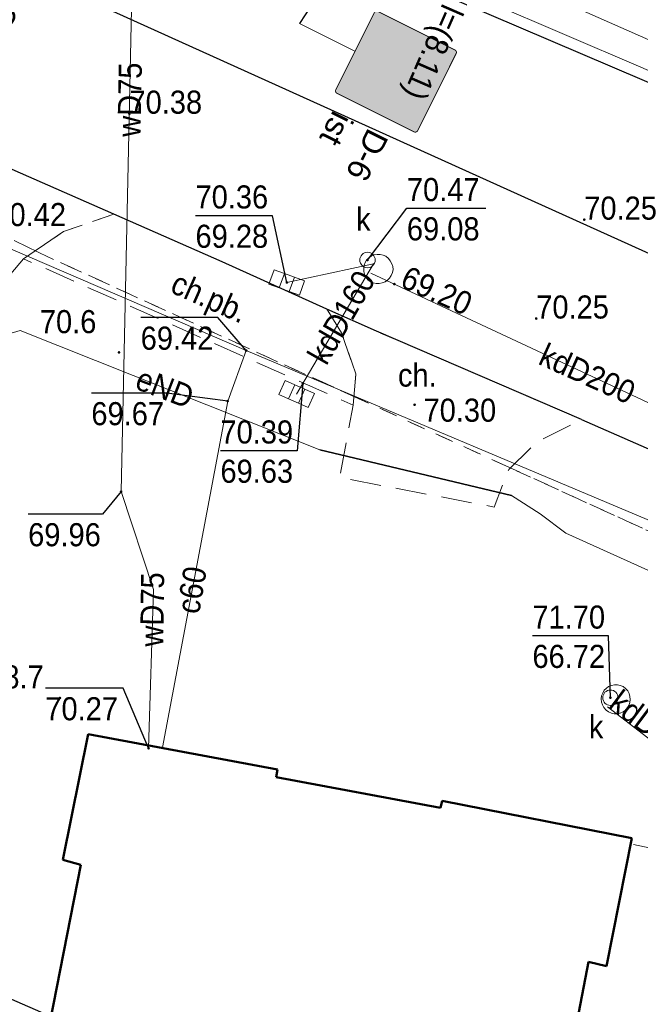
# Model space of a CAD drawing. Header units: feet. Extents: x 6524992 to 6539952, y 6047571 to 6067901.
# Tile 15 of 53: x 6531714 to 6531734, y 6048624 to 6048656. Entities that reach past the tile are written whole.
import ezdxf
from ezdxf.enums import TextEntityAlignment as Align

# ---------------------------------------------------------------- set-up
doc = ezdxf.new("R2010")
doc.units = ezdxf.units.FT
doc.header["$MEASUREMENT"] = 0
for name, pattern in [('1.5_0.5', [2, 1.5, -0.5]), ('218-500', [1, 0.5, -0.5]), ('mz1.0_0.5', [1.5, 1, -0.5])]:
    doc.linetypes.add(name, pattern=pattern)
doc.layers.get('0').update_dxf_attribs({"linetype": 'CONTINUOUS', "lineweight": 18})
for name, color, linetype, transparency in [('218-Granica użytku', 7, 'CONTINUOUS', 0.5), ('312-Budynek (powierzchnia)', 7, 'CONTINUOUS', 0.5), ('chodnik (powierzchnia)', 7, 'CONTINUOUS', 0.5), ('chodnik (powierzchnia)-Atr17', 7, 'CONTINUOUS', 0.5), ('jezdnia (powierzchnia)', 7, 'CONTINUOUS', 0.5), ('komora podziemna - przewód kanalizacyjny (powierzchnia)', 7, 'CONTINUOUS', 0.5), ('kratka ściekowa (punkt)', 7, 'CONTINUOUS', 0.5), ('krawężnik (linia)', 7, 'CONTINUOUS', 0.5), ('przewód ciepłowniczy (linia)', 7, 'CONTINUOUS', 0.5), ('przewód ciepłowniczy (linia)-Atr1', 7, 'CONTINUOUS', 0.5), ('przewód elektroenergetyczny (linia)', 7, 'CONTINUOUS', 0.5), ('przewód elektroenergetyczny (linia)-Atr1', 7, 'CONTINUOUS', 0.5), ('przewód kanalizacyjny (linia)', 7, 'CONTINUOUS', 0.5), ('przewód kanalizacyjny (linia)-Atr1', 7, 'CONTINUOUS', 0.5), ('przewód telekomunikacyjny (linia)', 7, 'CONTINUOUS', 0.5), ('przewód wodociągowy (linia)', 7, 'CONTINUOUS', 0.5), ('przewód wodociągowy (linia)-Atr1', 7, 'CONTINUOUS', 0.5), ('punkt o określonej wysokości (sieć ciepłownicza)', 7, 'CONTINUOUS', 0.5), ('punkt o określonej wysokości (sieć ciepłownicza)-Atr2', 7, 'CONTINUOUS', 0.5), ('punkt o określonej wysokości (sieć ciepłownicza)-Atr3', 7, 'CONTINUOUS', 0.5), ('punkt o określonej wysokości (sieć kanalizacyjna)', 7, 'CONTINUOUS', 0.5), ('punkt o określonej wysokości (sieć kanalizacyjna)-Atr2', 7, 'CONTINUOUS', 0.5), ('punkt o określonej wysokości (sieć kanalizacyjna)-Atr3', 7, 'CONTINUOUS', 0.5), ('punkt o określonej wysokości (sieć wodociągowa)', 7, 'CONTINUOUS', 0.5), ('punkt o określonej wysokości (sieć wodociągowa)-Atr2', 7, 'CONTINUOUS', 0.5), ('punkt o określonej wysokości (sieć wodociągowa)-Atr3', 7, 'CONTINUOUS', 0.5), ('punkt wysokościowy naturalny', 7, 'CONTINUOUS', 0.5), ('punkt wysokościowy naturalny-Atr2', 7, 'CONTINUOUS', 0.5), ('punkt wysokościowy sztuczny', 7, 'CONTINUOUS', 0.5), ('punkt wysokościowy sztuczny-Atr2', 7, 'CONTINUOUS', 0.5), ('rura ochronna - przewód elektroenergetyczny (linia)', 7, 'CONTINUOUS', 0.5), ('studzienka okrągła - przewód kanalizacyjny (punkt)', 7, 'CONTINUOUS', 0.5), ('studzienka okrągła - przewód kanalizacyjny (punkt)-Atr17', 7, 'CONTINUOUS', 0.5)]:
    doc.layers.add(name, color=color, linetype=linetype, transparency=transparency)
doc.layers.add('_Robocza', color=1, linetype='CONTINUOUS', lineweight=30, plot=False)
for name, color, linetype, lineweight in [('gaPionowe', 7, 'CONTINUOUS', 13), ('zzz.gaHSDlugosc', 7, 'CONTINUOUS', 30), ('zzz.gaHSDodTekst', 7, 'CONTINUOUS', 30), ('zzz.gaHSKilometraz', 7, 'CONTINUOUS', 30), ('zzz.gaHSNazwa', 7, 'CONTINUOUS', 30), ('zzz.gaHSOpis', 7, 'CONTINUOUS', 30), ('zzz.gaHSStan', 7, 'CONTINUOUS', 30), ('zzz.gaHSTrasa', 7, 'CONTINUOUS', 30), ('zzz.gaVSDodTekst', 7, 'CONTINUOUS', 30), ('zzz.gaVSDomyslna', 7, 'CONTINUOUS', 30), ('zzz.gaVSNazwa', 7, 'CONTINUOUS', 30), ('zzz.gaVSStan', 7, 'CONTINUOUS', 30), ('zzz.gaVSWielkość', 7, 'CONTINUOUS', 30)]:
    doc.layers.add(name, color=color, linetype=linetype, lineweight=lineweight)
doc.styles.add('GA-ATR-TEXT', font='arial.ttf', dxfattribs={"width": 0.9})
doc.styles.add('GA4-HS-TEXT', font='arial.ttf', dxfattribs={"width": 0.9})
doc.styles.get("Standard").update_dxf_attribs({"font": 'arial.ttf'})
doc.dimstyles.new('GA-LEADER', dxfattribs={"dimtxt": 1, "dimasz": 1, "dimexe": 1, "dimexo": 1, "dimgap": 1, "dimtad": 1, "dimtxsty": 'Standard', "dimcen": 1, "dimadec": 0, "dimazin": 0, "dimtfac": 1, "dimtmove": 0, "dimatfit": 3, "dimfxl": 1, "dimarcsym": 0})

# ---------------------------------------------------------------- blocks, each defined once
blk = doc.blocks.new('PW02')
at = {"linetype": 'Continuous', "lineweight": 13}
h = blk.add_hatch(color=0, dxfattribs=at)
edge = h.paths.add_edge_path()
edge.add_arc((0, 0), 0.045, 0, 360)
blk = doc.blocks.new('PW01')
at = {"linetype": 'Continuous', "lineweight": 13}
h = blk.add_hatch(color=0, dxfattribs=at)
edge = h.paths.add_edge_path()
edge.add_arc((0, 0), 0.045, 0, 360)
blk = doc.blocks.new('US05')
at = {"color": 0, "linetype": 'Continuous', "lineweight": 13}
for p, q in [((-0.525, -0.25), (-0.525, 0.25)), ((-0.525, 0.25), (-0.175, 0.25)), ((-0.175, -0.25), (-0.175, 0.25)), ((-0.175, 0.25), (0.175, 0.25)), ((0.175, -0.25), (0.175, 0.25)), ((0.175, 0.25), (0.525, 0.25)), ((0.525, -0.25), (0.525, 0.25)), ((-0.525, -0.25), (-0.175, -0.25)), ((-0.175, -0.25), (0.175, -0.25)), ((0.175, -0.25), (0.525, -0.25))]:
    blk.add_line(p, q, dxfattribs=at)
blk = doc.blocks.new('US15')
at = {"color": 0, "linetype": 'Continuous', "lineweight": 13}
blk.add_circle((0, 0), 0.25, dxfattribs=at)
blk = doc.blocks.new('z.ga4.HSL-desc')
at = {"layer": 'zzz.gaHSDlugosc', "style": 'GA4-HS-TEXT', "width": 0.9}
blk.add_attdef('LENGTH', (6.026, 0.4), '', height=1, dxfattribs=at)
at = {"layer": 'zzz.gaHSDodTekst', "style": 'GA4-HS-TEXT', "width": 0.9, "flags": 1}
blk.add_attdef('ADDTEXT', (0, -2.744), '', height=1, dxfattribs=at)
at = {"layer": 'zzz.gaHSKilometraz', "style": 'GA4-HS-TEXT', "width": 0.9, "flags": 1}
blk.add_attdef('POSITION', (0, -5.695), '', height=1, dxfattribs=at)
at = {"layer": 'zzz.gaHSNazwa', "style": 'GA4-HS-TEXT', "width": 0.9}
blk.add_attdef('NAME', (0, 0.4), '', height=1, dxfattribs=at)
at = {"layer": 'zzz.gaHSStan', "style": 'GA4-HS-TEXT', "width": 0.9}
blk.add_attdef('STATE', (0, -1.356), '', height=1, dxfattribs=at)
at = {"layer": 'zzz.gaHSTrasa', "style": 'GA4-HS-TEXT', "width": 0.9, "flags": 1}
blk.add_attdef('ROUTE', (0, -4.27), '', height=1, dxfattribs=at)
blk = doc.blocks.new('gaVScolumn0')
at = {"color": 0, "linetype": 'ByBlock', "lineweight": -2}
blk.add_line((0, 0), (0, 400), dxfattribs=at)
at = {"layer": 'zzz.gaVSDomyslna', "color": 7, "style": 'GA-ATR-TEXT'}
blk.add_attdef('X2', text='', height=150, dxfattribs=at).set_placement((-50, 0), align=Align.BOTTOM_RIGHT)
blk = doc.blocks.new('*U149')
at = {"layer": 'zzz.gaVSDomyslna', "lineweight": 0, "true_color": 0x2e2e2e}
h = blk.add_hatch(color=250, dxfattribs=at)
edge = h.paths.add_edge_path()
edge.add_line((-280, 594), (280, 594))
edge.add_arc((280, 580), 14, -0.00027, 89.99994, ccw=False)
edge.add_line((294, 580), (294, 20))
edge.add_arc((280, 20), 14, -89.99991, -0.00027, ccw=False)
edge.add_line((280, 6), (-280, 6))
edge.add_arc((-280, 20), 14, 180.00015, 269.99979, ccw=False)
edge.add_line((-294, 20), (-294, 580))
edge.add_arc((-280, 580), 14, 89.99994, 180.00015, ccw=False)
blk = doc.blocks.new('*U150')
at = {"layer": 'zzz.gaVSDomyslna', "color": 7, "lineweight": 0, "true_color": 0xffffff, "const_width": 6}
blk.add_lwpolyline([(280, 3), (-280, 3, -0.414214), (-297, 20), (-297, 580, -0.414214), (-280, 597), (280, 597, -0.414214), (297, 580), (297, 20, -0.414214), (280, 3, -1)], format="xyb", dxfattribs=at)
blk = doc.blocks.new('*U151')
at = {"layer": 'zzz.gaVSDomyslna', "lineweight": 0, "true_color": 0xffffff}
blk.add_hatch(color=7, dxfattribs=at).paths.add_polyline_path([(0, 484), (-279.438, 0), (279.438, 0)])
blk = doc.blocks.new('*U152')
at = {"layer": 'zzz.gaVSDomyslna', "lineweight": 0, "true_color": 0x000000}
h = blk.add_hatch(color=18, dxfattribs=at)
h.paths.add_polyline_path([(-24, 372, 1), (24, 372, 1)])
h.paths.add_polyline_path([(49.7297, 326.351), (0, 345), (-37.2973, 261.081), (-87.4155, 210.963), (-75.7601, 185.321), (-18.6486, 242.432), (-9.72973, 259.459), (0, 186.486), (-46.6216, 121.216), (-77.8378, 27.5676), (-112.5, 23.2348), (-112.5, 11.6777), (-51.0384, 0), (-18.6486, 102.568), (20.4993, 150.613), (90.969, 27.2907), (68.459, 9.13869), (68.459, 0), (93.2432, 0), (134.934, 23.8234), (57.3273, 171.982), (59.8365, 179.509), (49.7297, 223.784), (49.7297, 279.73), (74.5946, 247.095), (74.5946, 163.176), (99.4595, 177.162), (99.4595, 261.081)])
h.paths.add_polyline_path([(219.122, 83.9189), (111.876, 83.9189), (121.645, 65.2703), (228.446, 65.2703)])
h.paths.add_polyline_path([(50.0186, 83.9189), (-16.7151, 83.9189), (-22.6042, 65.2703), (60.675, 65.2703)], flags=17)
h.paths.add_polyline_path([(-66.917, 83.9189), (-219.122, 83.9189), (-228.446, 65.2703), (-73.1332, 65.2703)])
blk = doc.blocks.new('*U154')
at = {"layer": 'zzz.gaVSDomyslna', "color": 7, "true_color": 0xffffff}
for name, p in [('*U150', (0, 0)), ('*U151', (0, 96))]:
    blk.add_blockref(name, p, dxfattribs=at)
at = {"layer": 'zzz.gaVSDomyslna', "color": 250, "true_color": 0x2e2e2e}
blk.add_blockref('*U149', (0, 0), dxfattribs=at)
at = {"layer": 'zzz.gaVSDomyslna', "color": 18, "true_color": 0x000000}
blk.add_blockref('*U152', (0, 108), dxfattribs=at)
blk = doc.blocks.new('*U148')
at = {"layer": 'zzz.gaVSDomyslna'}
blk.add_blockref('*U154', (0, 0), dxfattribs=at)
at = {"layer": 'zzz.gaVSDodTekst', "flags": 1}
blk.add_attdef('Addtext', text='', height=1, dxfattribs=at).set_placement((0, 0), align=Align.MIDDLE_LEFT)
at = {"layer": 'zzz.gaVSDomyslna', "flags": 1}
for tag in ['Width', 'Height', 'Position', 'Route', 'ItemNo']:
    blk.add_attdef(tag, text='', height=1, dxfattribs=at).set_placement((0, 0), align=Align.MIDDLE_LEFT)
at = {"layer": 'zzz.gaVSNazwa', "style": 'GA-ATR-TEXT'}
blk.add_attdef('Name', text='', height=150, dxfattribs=at).set_placement((400, 375), align=Align.MIDDLE_LEFT)
at = {"layer": 'zzz.gaVSStan', "style": 'GA-ATR-TEXT'}
blk.add_attdef('State', text='', height=150, dxfattribs=at).set_placement((400, 120), align=Align.MIDDLE_LEFT)
at = {"layer": 'zzz.gaVSWielkość', "flags": 1}
blk.add_attdef('Size', text='', height=1, dxfattribs=at).set_placement((0, 0), align=Align.MIDDLE_LEFT)

msp = doc.modelspace()

# ---------------------------------------------------------------- linework, layer by layer
at = {"layer": '218-Granica użytku', "color": 3, "linetype": '218-500', "lineweight": 18, "flags": 128}
for points in [[(6531714.19, 6048648.72), (6531711.56, 6048649.99)], [(6531711.56, 6048649.99), (6531714.19, 6048648.72)], [(6531724.42, 6048644.05), (6531714.19, 6048648.72)], [(6531714.19, 6048648.72), (6531724.42, 6048644.05)], [(6531729.33, 6048641.81), (6531724.42, 6048644.05)], [(6531724.42, 6048644.05), (6531729.33, 6048641.81)], [(6531744.69, 6048634.8), (6531729.33, 6048641.81)], [(6531729.33, 6048641.81), (6531744.69, 6048634.8)]]:
    msp.add_lwpolyline(points, dxfattribs=at)
at = {"layer": '312-Budynek (powierzchnia)', "color": 7, "linetype": 'Continuous', "lineweight": 50, "flags": 128}
for points in [[(6531714.95, 6048629.02), (6531715.77, 6048633.1)], [(6531715.77, 6048633.1), (6531721.92, 6048631.95)], [(6531721.92, 6048631.95), (6531721.87, 6048631.7)], [(6531721.87, 6048631.7), (6531727.21, 6048630.7)], [(6531727.21, 6048630.7), (6531727.27, 6048630.93)], [(6531727.27, 6048630.93), (6531733.42, 6048629.72)], [(6531733.42, 6048629.72), (6531732.6, 6048625.56)], [(6531713.97, 6048620.91), (6531715.53, 6048628.86)], [(6531715.53, 6048628.86), (6531714.95, 6048629.02)], [(6531732.02, 6048625.71), (6531730.49, 6048617.76)], [(6531732.6, 6048625.56), (6531732.02, 6048625.71)]]:
    msp.add_lwpolyline(points, dxfattribs=at)
at = {"layer": '_Robocza'}
msp.add_circle((6531733.871, 6048670.068), 50, dxfattribs=at)
at = {"layer": 'chodnik (powierzchnia)', "color": 7, "linetype": 'mz1.0_0.5', "lineweight": 18, "flags": 128}
for points in [[(6531724.37, 6048643.78), (6531724.46, 6048644.8), (6531724, 6048646.13), (6531723.52, 6048646.9), (6531720.12, 6048648.43), (6531716.6, 6048649.98), (6531714.97, 6048649.42), (6531713.67, 6048648.53)], [(6531729.43, 6048641.69), (6531730.32, 6048642.57), (6531731.79, 6048643.31), (6531725.13, 6048646.18), (6531723.52, 6048646.9), (6531724, 6048646.13), (6531724.46, 6048644.8), (6531724.37, 6048643.78), (6531723.94, 6048641.43), (6531728.95, 6048640.47)]]:
    msp.add_lwpolyline(points, close=True, dxfattribs=at)
at = {"layer": 'jezdnia (powierzchnia)', "color": 7, "linetype": '1.5_0.5', "lineweight": 18, "flags": 128}
msp.add_lwpolyline([(6531666.48, 6048639.99), (6531663.54, 6048638.26), (6531656.95, 6048603.01), (6531657, 6048601.3), (6531657.62, 6048599.77), (6531658.73, 6048598.58), (6531660.29, 6048597.78), (6531686.9, 6048592.63), (6531687.17, 6048592.5), (6531687.02, 6048592.07), (6531686.88, 6048591.63), (6531686.77, 6048591.19), (6531686.67, 6048590.75), (6531686.6, 6048590.3), (6531686.54, 6048589.84), (6531686.51, 6048589.39), (6531686.49, 6048588.93), (6531686.5, 6048588.47), (6531686.52, 6048588.02), (6531686.57, 6048587.56), (6531686.63, 6048587.11), (6531686.72, 6048586.66), (6531686.82, 6048586.22), (6531686.98, 6048585.74), (6531687.16, 6048585.28), (6531687.37, 6048584.82), (6531687.6, 6048584.37), (6531687.86, 6048583.94), (6531688.13, 6048583.52), (6531688.43, 6048583.11), (6531688.75, 6048582.72), (6531689.08, 6048582.35), (6531689.44, 6048582), (6531689.81, 6048581.66), (6531690.2, 6048581.35), (6531690.61, 6048581.05), (6531698.92, 6048578.28), (6531701.48, 6048579.54), (6531703.13, 6048580.66), (6531705.42, 6048581.84), (6531712.05, 6048580.13), (6531714.83, 6048579.96), (6531718.72, 6048579.79), (6531721.18, 6048580.36), (6531721.77, 6048580.46), (6531722.35, 6048580.58), (6531722.93, 6048580.71), (6531723.51, 6048580.86), (6531724.09, 6048581.02), (6531724.66, 6048581.19), (6531725.23, 6048581.37), (6531725.79, 6048581.57), (6531726.35, 6048581.79), (6531726.9, 6048582.01), (6531727.45, 6048582.25), (6531727.99, 6048582.5), (6531728.52, 6048582.76), (6531729.05, 6048583.04), (6531729.59, 6048583.33), (6531730.12, 6048583.63), (6531730.65, 6048583.94), (6531731.16, 6048584.26), (6531731.68, 6048584.6), (6531732.18, 6048584.94), (6531732.68, 6048585.3), (6531733.16, 6048585.67), (6531733.65, 6048586.04), (6531734.12, 6048586.43), (6531734.58, 6048586.83), (6531735.04, 6048587.24), (6531735.48, 6048587.65), (6531735.92, 6048588.08), (6531735.97, 6048588.14), (6531736.83, 6048588.88), (6531740.65, 6048590.67), (6531741.33, 6048593.61), (6531741.69, 6048596.33), (6531748, 6048628.55), (6531748.46, 6048629.99), (6531748.99, 6048630.85), (6531749.66, 6048631.62), (6531749.72, 6048631.67), (6531751.71, 6048630.87), (6531751.96, 6048630.37), (6531754.14, 6048629.44), (6531754.52, 6048630.36), (6531763.91, 6048626.17), (6531763.92, 6048626.46), (6531763.89, 6048626.74), (6531763.85, 6048627.03), (6531763.8, 6048627.31), (6531763.73, 6048627.58), (6531763.64, 6048627.85), (6531763.52, 6048628.12), (6531763.39, 6048628.37), (6531763.26, 6048628.63), (6531763.09, 6048628.86), (6531762.91, 6048629.09), (6531762.73, 6048629.3), (6531762.52, 6048629.51), (6531762.3, 6048629.69), (6531752.93, 6048633.94), (6531742.91, 6048638.44), (6531743.9, 6048637.05), (6531744.47, 6048635.8), (6531744.69, 6048634.79), (6531744.61, 6048632.96), (6531739.82, 6048608.3), (6531739.49, 6048606.6), (6531737.87, 6048598.22), (6531736.69, 6048595.81), (6531734.96, 6048593.37), (6531732.95, 6048591.12), (6531730.7, 6048589.14), (6531728.25, 6048587.4), (6531725.57, 6048586.04), (6531722.75, 6048585.04), (6531719.84, 6048584.42), (6531716.81, 6048584.12), (6531713.81, 6048584.14), (6531713.15, 6048584.31), (6531709.83, 6048585.92), (6531708.71, 6048586.62), (6531707.79, 6048587.61), (6531707.06, 6048588.75), (6531706.71, 6048590.04), (6531706.32, 6048591.36), (6531705.81, 6048592.9), (6531705.02, 6048594.46), (6531704.07, 6048595.82), (6531702.93, 6048597.05), (6531701.97, 6048598.45), (6531701.44, 6048600.04), (6531701.43, 6048601.74), (6531703.84, 6048614.28), (6531704.4, 6048617.2), (6531704.43, 6048617.34), (6531708.09, 6048635.92), (6531708.55, 6048637.85), (6531709.24, 6048639.95), (6531711.98, 6048646.13), (6531712.65, 6048647.33), (6531713.67, 6048648.53), (6531714.97, 6048649.42), (6531716.6, 6048649.98), (6531709.81, 6048652.96), (6531708.62, 6048653.15), (6531708.97, 6048651.9), (6531708.91, 6048650.04), (6531708.39, 6048648.46), (6531706.17, 6048643.38), (6531705.3, 6048641.38), (6531704.33, 6048638.23), (6531700.33, 6048618.02), (6531699.77, 6048615.24), (6531699.44, 6048613.45), (6531696.43, 6048598.14), (6531694.92, 6048598.15), (6531693.13, 6048597.79), (6531691.66, 6048597.17), (6531690.17, 6048596.29), (6531688.66, 6048594.93), (6531661.23, 6048600.27), (6531660.38, 6048600.61), (6531659.7, 6048601.43), (6531659.5, 6048602.56), (6531662.84, 6048620.13), (6531663.24, 6048620.98), (6531664.15, 6048621.71), (6531665.19, 6048621.79), (6531675.7, 6048619.74), (6531676.01, 6048621.37), (6531665.49, 6048623.36), (6531664.57, 6048623.86), (6531663.98, 6048624.77), (6531663.9, 6048625.76)], close=True, dxfattribs=at)
at = {"layer": 'komora podziemna - przewód kanalizacyjny (powierzchnia)', "color": 34, "linetype": 'Continuous', "lineweight": 18, "flags": 128}
for points in [[(6531724.88, 6048648.56), (6531724.96, 6048648.62), (6531725.05, 6048648.66), (6531725.15, 6048648.67), (6531725.25, 6048648.67), (6531725.35, 6048648.65), (6531725.44, 6048648.61), (6531725.52, 6048648.54), (6531725.58, 6048648.46), (6531725.63, 6048648.37), (6531725.66, 6048648.28), (6531725.67, 6048648.18), (6531725.65, 6048648.08), (6531725.61, 6048647.99), (6531725.56, 6048647.9), (6531725.49, 6048647.84), (6531725.41, 6048647.78), (6531725.32, 6048647.75), (6531725.22, 6048647.73), (6531725.12, 6048647.73), (6531725.02, 6048647.75), (6531724.93, 6048647.79), (6531724.85, 6048647.85), (6531724.79, 6048647.93), (6531724.74, 6048648.03), (6531724.72, 6048648.12), (6531724.72, 6048648.22), (6531724.73, 6048648.32), (6531724.76, 6048648.41), (6531724.81, 6048648.49)], [(6531732.52, 6048633.96), (6531732.47, 6048634.05), (6531732.44, 6048634.14), (6531732.43, 6048634.24), (6531732.44, 6048634.34), (6531732.48, 6048634.43), (6531732.53, 6048634.52), (6531732.59, 6048634.58), (6531732.67, 6048634.64), (6531732.76, 6048634.68), (6531732.86, 6048634.7), (6531732.96, 6048634.7), (6531733.05, 6048634.68), (6531733.14, 6048634.64), (6531733.22, 6048634.58), (6531733.29, 6048634.5), (6531733.34, 6048634.42), (6531733.36, 6048634.32), (6531733.37, 6048634.22), (6531733.36, 6048634.13), (6531733.33, 6048634.03), (6531733.28, 6048633.96), (6531733.22, 6048633.88), (6531733.14, 6048633.82), (6531733.05, 6048633.78), (6531732.95, 6048633.76), (6531732.85, 6048633.76), (6531732.76, 6048633.78), (6531732.67, 6048633.82), (6531732.59, 6048633.88)]]:
    msp.add_lwpolyline(points, close=True, dxfattribs=at)
at = {"layer": 'krawężnik (linia)', "color": 7, "linetype": 'Continuous', "lineweight": 25, "flags": 128}
for points in [[(6531716.57, 6048656.56), (6531716.87, 6048656.77), (6531717.15, 6048656.98), (6531717.42, 6048657.21), (6531717.7, 6048657.44), (6531717.95, 6048657.69), (6531718.19, 6048657.95), (6531718.43, 6048658.22), (6531718.65, 6048658.5), (6531718.86, 6048658.79), (6531719.06, 6048659.09), (6531719.24, 6048659.39), (6531719.42, 6048659.7), (6531719.58, 6048660.02), (6531719.73, 6048660.35), (6531755.93, 6048644.88)], [(6531755.36, 6048639.5), (6531740.95, 6048645.55), (6531716.58, 6048656.56)], [(6531731.79, 6048643.31), (6531725.13, 6048646.18), (6531723.52, 6048646.9), (6531720.12, 6048648.43), (6531716.6, 6048649.98), (6531709.81, 6048652.96), (6531708.62, 6048653.15), (6531707.76, 6048652.96), (6531701.1, 6048650.5)], [(6531731.79, 6048643.31), (6531742.91, 6048638.44), (6531752.93, 6048633.94)]]:
    msp.add_lwpolyline(points, dxfattribs=at)
at = {"layer": 'przewód ciepłowniczy (linia)', "color": 212, "linetype": 'Continuous', "lineweight": 18, "flags": 128}
for points in [[(6531678.23, 6048648.71), (6531697.05, 6048655.83), (6531720.9, 6048645.55)], [(6531720.9, 6048645.55), (6531720.3, 6048643.91), (6531718.18, 6048632.66)], [(6531720.9, 6048645.55), (6531749.98, 6048633.3), (6531746.53, 6048625.31), (6531751.38, 6048622.89), (6531755.51, 6048621.05), (6531758.8, 6048627.61)]]:
    msp.add_lwpolyline(points, dxfattribs=at)
at = {"layer": 'przewód elektroenergetyczny (linia)', "color": 1, "linetype": 'Continuous', "lineweight": 18, "flags": 128}
for points in [[(6531723.44, 6048660.29), (6531750.48, 6048648.37)], [(6531707.68, 6048647.9), (6531712.35, 6048645.84), (6531713.56, 6048646.2), (6531723.29, 6048642.33), (6531729.52, 6048640.85), (6531730.45, 6048640.25), (6531731.28, 6048639.62)], [(6531731.28, 6048639.62), (6531743.83, 6048633.96)]]:
    msp.add_lwpolyline(points, dxfattribs=at)
at = {"layer": 'przewód kanalizacyjny (linia)', "color": 34, "linetype": 'Continuous', "lineweight": 18, "flags": 128}
for points in [[(6531725.04, 6048648.37), (6531722.22, 6048647.76)], [(6531722.54, 6048644.14), (6531725.04, 6048648.37)], [(6531724.95, 6048648.06), (6531739.16, 6048641.43)], [(6531734.65, 6048632.44), (6531732.63, 6048633.98)], [(6531740.19, 6048628.1), (6531733.48, 6048629.52)]]:
    msp.add_lwpolyline(points, dxfattribs=at)
at = {"layer": 'przewód telekomunikacyjny (linia)', "color": 30, "linetype": 'Continuous', "lineweight": 18, "flags": 128}
msp.add_lwpolyline([(6531777.86, 6048634.51), (6531776.5, 6048635.82), (6531759.46, 6048643.48), (6531733.72, 6048654.75), (6531718.84, 6048661.13)], dxfattribs=at)
at = {"layer": 'przewód wodociągowy (linia)', "color": 5, "linetype": 'Continuous', "lineweight": 18, "flags": 128}
msp.add_lwpolyline([(6531717.73, 6048632.64), (6531717.89, 6048637.79), (6531716.84, 6048640.97), (6531717.38, 6048666.24)], dxfattribs=at)
at = {"layer": 'punkt o określonej wysokości (sieć ciepłownicza)-Atr2', "color": 7, "flags": 128}
for points in [[(6531720.9, 6048645.55), (6531719.98, 6048646.62), (6531717.475, 6048646.62)], [(6531720.3, 6048643.91), (6531718.32, 6048644.17), (6531715.873, 6048644.17)]]:
    msp.add_lwpolyline(points, dxfattribs=at)
at = {"layer": 'punkt o określonej wysokości (sieć kanalizacyjna)-Atr2', "color": 7, "flags": 128}
for points in [[(6531722.22, 6048647.76), (6531721.75, 6048649.93), (6531719.255, 6048649.93)], [(6531722.22, 6048647.76), (6531721.75, 6048649.93), (6531719.255, 6048649.93)], [(6531724.84, 6048648.49), (6531726.12, 6048650.17), (6531728.684, 6048650.17)], [(6531722.74, 6048644.48), (6531722.56, 6048642.3), (6531720.065, 6048642.3)], [(6531732.73, 6048634.28), (6531732.67, 6048636.29), (6531730.197, 6048636.29)]]:
    msp.add_lwpolyline(points, dxfattribs=at)
at = {"layer": 'punkt o określonej wysokości (sieć wodociągowa)-Atr2', "color": 7, "flags": 128}
for points in [[(6531716.84, 6048640.97), (6531716.23, 6048640.24), (6531713.82, 6048640.24)], [(6531717.73, 6048632.64), (6531716.91, 6048634.59), (6531714.378, 6048634.59)]]:
    msp.add_lwpolyline(points, dxfattribs=at)
at = {"layer": 'rura ochronna - przewód elektroenergetyczny (linia)', "color": 1, "linetype": 'Continuous', "lineweight": 35, "flags": 128}
msp.add_lwpolyline([(6531723.29, 6048642.33), (6531729.52, 6048640.85)], dxfattribs=at)

# ---------------------------------------------------------------- block references
at = {"layer": 'gaPionowe', "xscale": 0.005, "yscale": 0.005, "rotation": 243.4501953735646}
msp.add_blockref('*U148', (6531724.424, 6048655.276), dxfattribs=at).add_auto_attribs({'Name': 'D-6', 'State': 'ist'})
at = {"layer": 'gaPionowe', "xscale": 0.005, "yscale": 0.005, "rotation": 243.4504058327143}
msp.add_blockref('gaVScolumn0', (6531722.635, 6048656.17), dxfattribs=at)
at = {"layer": 'kratka ściekowa (punkt)', "color": 7, "linetype": 'Continuous', "lineweight": 18}
for p, rotation in [((6531722.22, 6048647.76), 339.9100000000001), ((6531722.54, 6048644.14), 335.893)]:
    msp.add_blockref('US05', p, dxfattribs=dict(at, rotation=rotation))
at = {"layer": 'punkt o określonej wysokości (sieć ciepłownicza)', "color": 212, "linetype": 'Continuous', "lineweight": 13}
for p in [(6531720.9, 6048645.55), (6531720.3, 6048643.91)]:
    msp.add_blockref('PW01', p, dxfattribs=at)
at = {"layer": 'punkt o określonej wysokości (sieć kanalizacyjna)', "color": 34, "linetype": 'Continuous', "lineweight": 13}
for p in [(6531724.84, 6048648.49), (6531732.73, 6048634.28)]:
    msp.add_blockref('PW01', p, dxfattribs=at)
for p, rotation in [((6531722.22, 6048647.76), 339.9100000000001), ((6531725.71, 6048647.71), 0.231), ((6531722.74, 6048644.48), 359.922)]:
    msp.add_blockref('PW01', p, dxfattribs=dict(at, rotation=rotation))
at = {"layer": 'punkt o określonej wysokości (sieć wodociągowa)', "color": 5, "linetype": 'Continuous', "lineweight": 13}
for p in [(6531716.84, 6048640.97), (6531717.73, 6048632.64)]:
    msp.add_blockref('PW01', p, dxfattribs=at)
at = {"layer": 'punkt wysokościowy naturalny', "color": 7, "linetype": 'Continuous', "lineweight": 13}
for p in [(6531716.77, 6048645.49), (6531714.85, 6048634.27)]:
    msp.add_blockref('PW01', p, dxfattribs=at)
at = {"layer": 'punkt wysokościowy sztuczny', "color": 7, "linetype": 'Continuous', "lineweight": 13}
for p in [(6531717.11, 6048653.24), (6531731.88, 6048649.8), (6531730.32, 6048646.59), (6531726.37, 6048643.79)]:
    msp.add_blockref('PW02', p, dxfattribs=at)
at = {"layer": 'studzienka okrągła - przewód kanalizacyjny (punkt)', "color": 34, "linetype": 'Continuous', "lineweight": 18}
for p in [(6531724.84, 6048648.49), (6531732.73, 6048634.28)]:
    msp.add_blockref('US15', p, dxfattribs=at)
at = {"layer": 'zzz.gaHSOpis', "xscale": 0.75, "yscale": 0.75, "rotation": 246.4559925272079}
msp.add_blockref('z.ga4.HSL-desc', (6531728.814, 6048661.114), dxfattribs=at).add_auto_attribs({'STATE': 'ist', 'LENGTH': 'l=(8.11)', 'NAME': 'P-10'})

# ---------------------------------------------------------------- texts
at = {"layer": 'chodnik (powierzchnia)-Atr17', "color": 7, "width": 0.9}
msp.add_text('ch.pb.', height=0.75, rotation=336.062, dxfattribs=at).set_placement((6531718.39, 6048647.46))
msp.add_text('ch.', height=0.75, dxfattribs=at).set_placement((6531725.83, 6048644.38))
at = {"layer": 'przewód ciepłowniczy (linia)-Atr1', "color": 212, "width": 0.9}
msp.add_text('c60', height=0.75, rotation=80.273, dxfattribs=at).set_placement((6531719, 6048637.03), align=Align.MIDDLE_LEFT)
at = {"layer": 'przewód elektroenergetyczny (linia)-Atr1', "color": 1, "width": 0.9}
msp.add_text('eND', height=0.75, rotation=339.015, dxfattribs=at).set_placement((6531717.38, 6048644.68), align=Align.MIDDLE_LEFT)
at = {"layer": 'przewód kanalizacyjny (linia)-Atr1', "color": 34, "width": 0.9}
for s, rotation, p in [('ksD200', 54.506, (6531712.31, 6048655.41)), ('kdD160', 60.165, (6531723.18, 6048645.22)), ('kdD200', 335.738, (6531730.5, 6048645.47))]:
    msp.add_text(s, height=0.75, rotation=rotation, dxfattribs=at).set_placement(p, align=Align.MIDDLE_LEFT)
msp.add_text('kdD75', height=0.75, rotation=323.276, dxfattribs=at).set_placement((6531732.63, 6048633.98))
at = {"layer": 'przewód wodociągowy (linia)-Atr1', "color": 5, "width": 0.9}
for rotation, p in [(88.776, (6531717.09, 6048652.49)), (89.193, (6531717.83, 6048635.94))]:
    msp.add_text('wD75', height=0.75, rotation=rotation, dxfattribs=at).set_placement(p, align=Align.MIDDLE_LEFT)
at = {"layer": 'punkt o określonej wysokości (sieć ciepłownicza)-Atr3', "color": 212, "width": 0.9}
for s, p in [('69.42', (6531717.475, 6048645.353)), ('69.67', (6531715.873, 6048642.902))]:
    msp.add_text(s, height=0.75, dxfattribs=at).set_placement(p, align=Align.BOTTOM_LEFT)
at = {"layer": 'punkt o określonej wysokości (sieć kanalizacyjna)-Atr2', "color": 34, "width": 0.9}
for s, p in [('70.47', (6531726.12, 6048650.178)), ('70.36', (6531719.255, 6048649.938)), ('70.36', (6531719.255, 6048649.938)), ('70.39', (6531720.065, 6048642.308)), ('71.70', (6531730.197, 6048636.298))]:
    msp.add_text(s, height=0.75, dxfattribs=at).set_placement(p, align=Align.BOTTOM_LEFT)
msp.add_text('69.20', height=0.75, rotation=335.752, dxfattribs=at).set_placement((6531725.86, 6048647.64))
at = {"layer": 'punkt o określonej wysokości (sieć kanalizacyjna)-Atr3', "color": 34, "width": 0.9}
for s, p in [('69.08', (6531726.12, 6048648.902)), ('69.28', (6531719.255, 6048648.662)), ('69.28', (6531719.255, 6048648.662)), ('69.63', (6531720.065, 6048641.033)), ('66.72', (6531730.197, 6048635.022))]:
    msp.add_text(s, height=0.75, dxfattribs=at).set_placement(p, align=Align.BOTTOM_LEFT)
at = {"layer": 'punkt o określonej wysokości (sieć wodociągowa)-Atr3', "color": 5, "width": 0.9}
for s, p in [('69.96', (6531713.82, 6048638.972)), ('70.27', (6531714.378, 6048633.322))]:
    msp.add_text(s, height=0.75, dxfattribs=at).set_placement(p, align=Align.BOTTOM_LEFT)
at = {"layer": 'punkt wysokościowy naturalny-Atr2', "color": 7, "width": 0.9}
msp.add_text('70.6', height=0.75, dxfattribs=at).set_placement((6531714.2, 6048646.49), align=Align.MIDDLE_LEFT)
msp.add_text('68.7', height=0.75, dxfattribs=at).set_placement((6531712.49, 6048634.58))
at = {"layer": 'punkt wysokościowy sztuczny-Atr2', "color": 7, "width": 0.9}
for s, p in [('70.38', (6531717.11, 6048653.24)), ('70.25', (6531731.88, 6048649.8)), ('70.42', (6531712.69, 6048649.59)), ('70.25', (6531730.32, 6048646.59)), ('70.30', (6531726.66, 6048643.24))]:
    msp.add_text(s, height=0.75, dxfattribs=at).set_placement(p)
at = {"layer": 'studzienka okrągła - przewód kanalizacyjny (punkt)-Atr17', "color": 34, "width": 0.9}
for p in [(6531724.47, 6048649.44), (6531732.03, 6048632.96)]:
    msp.add_text('k', height=0.75, dxfattribs=at).set_placement(p)

# ---------------------------------------------------------------- leaders
at = {"layer": 'gaPionowe'}
msp.add_leader([(6531720.711, 6048662.712), (6531724.378, 6048658.857), (6531722.635, 6048656.17)], dimstyle='GA-LEADER', override={"dimasz": 0.3}, dxfattribs=at)

doc.saveas('drawing.dxf')
